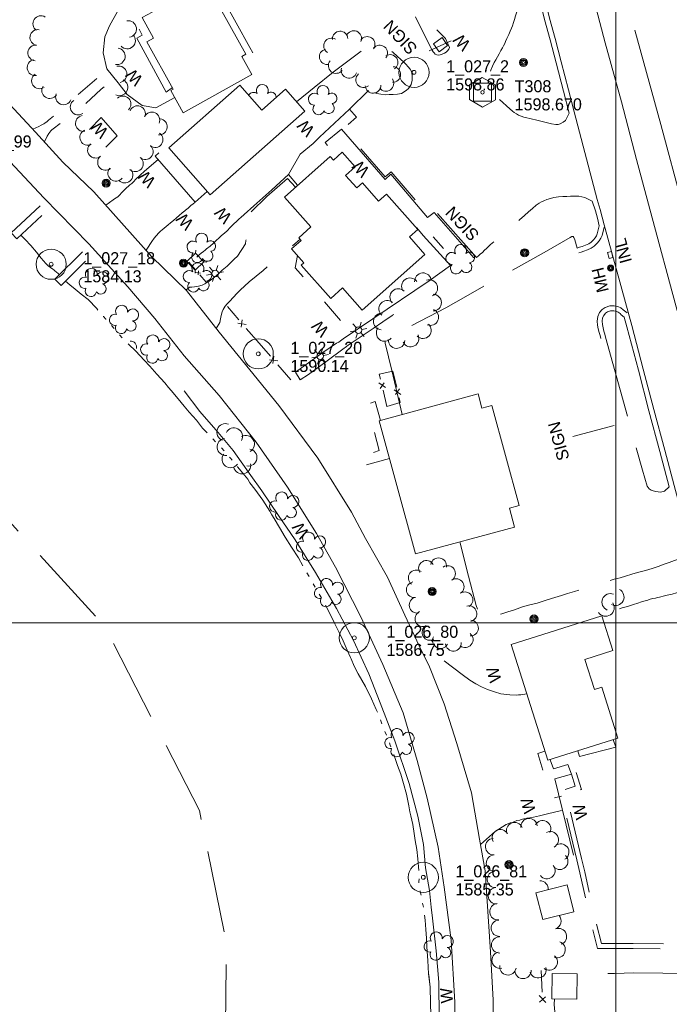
# Model space of a CAD drawing. Header units: feet. Extents: x 188135 to 190500, y 252500 to 254500.
# Tile 7 of 11: x 189203 to 189527, y 253310 to 253800. Entities that reach past the tile are written whole.
import ezdxf
from ezdxf.enums import TextEntityAlignment as Align

# ---------------------------------------------------------------- set-up
doc = ezdxf.new("R2010")
doc.units = ezdxf.units.FT
doc.header["$MEASUREMENT"] = 0
for name, pattern in [('DGN Style 3', [57.1728, 40.837714, -16.335086]), ('DGN Style 4', [65.38118, 32.670171, -16.335086, 0.040838, -16.335086]), ('DGN Style 5', [28.5864, 12.251314, -16.335086]), ('DGN Style 6', [77.673332, 0.040838, -16.335086, 28.5864, -16.335086, 0.040838, -16.335086])]:
    doc.linetypes.add(name, pattern=pattern)
for name, color, linetype, lineweight in [('E_DRN_Grate', 151, 'Continuous', 0), ('E_DWY', 73, 'DGN Style 3', 0), ('E_LAND_Vegetation', 21, 'Continuous', 0), ('E_MAP_Control', 251, 'Continuous', 0), ('E_MAP_GridLines', 251, 'Continuous', 0), ('E_MAP_Limits', 21, 'DGN Style 3', 0), ('E_MAP_PassPoints', 40, 'Continuous', 0), ('E_MISCPROP', 40, 'Continuous', 0), ('E_MISCPROP_HvyDash', 54, 'DGN Style 3', 13), ('E_MISCPROP_HvyLine', 54, 'Continuous', 13), ('E_MISCPROP_Railing', 40, 'Continuous', 0), ('E_PATH_Sidewalk', 73, 'DGN Style 5', 0), ('E_RDWY', 40, 'Continuous', 13), ('E_UTL_AboveGroundPipe', 40, 'DGN Style 4', 0), ('E_WTR', 251, 'DGN Style 6', 0), ('E_WTR_Dock_Pier', 251, 'DGN Style 3', 0)]:
    doc.layers.add(name, color=color, linetype=linetype, lineweight=lineweight)
doc.styles.add('Style-IGR_FONT_0', font='IGR_FONT_0.shx')

# ---------------------------------------------------------------- blocks, each defined once
blk = doc.blocks.new('TP')
at = {"layer": 'E_MAP_Control', "color": 161, "linetype": 'Continuous', "lineweight": 0, "flags": 128}
for points in [[(-6.41, 3.76), (-6.41, -3.63), (0.05, -7.35), (6.44, -3.69), (6.44, 3.64), (-0.08, 7.36)], [(-4.5, -4.5), (-4.5, 4.5), (4.5, 4.5), (4.5, -4.5)]]:
    blk.add_lwpolyline(points, close=True, dxfattribs=at)
at = {"layer": 'E_MAP_Control', "color": 161, "linetype": 'Continuous', "lineweight": 0}
blk.add_circle((0, 0), 0.871, dxfattribs=at)
blk = doc.blocks.new('PP')
at = {"layer": 'E_MAP_PassPoints', "color": 40, "linetype": 'Continuous', "lineweight": 0}
for radius in [7.5, 0.96]:
    blk.add_circle((0, 0), radius, dxfattribs=at)
blk = doc.blocks.new('INLT')
at = {"layer": 'E_MISCPROP_Railing', "color": 40, "linetype": 'Continuous', "lineweight": 0, "flags": 128}
blk.add_lwpolyline([(3, -2), (3, 0), (0, 0), (0, -2), (3, -2)], dxfattribs=at)
blk = doc.blocks.new('INL_5')
at = {"layer": 'E_MISCPROP_Railing', "color": 40, "linetype": 'Continuous', "lineweight": 0, "style": 'Style-IGR_FONT_0'}
blk.add_text('INL', height=6, rotation=360, dxfattribs=at).set_placement((-5.74, -3.01))
blk = doc.blocks.new('MHO_4')
at = {"layer": 'E_DRN_Grate', "color": 20, "linetype": 'Continuous', "lineweight": 0}
for centre, radius in [((0.06, 0.01), 1.5), ((0.07, 0.01), 1.22), ((0.06, 0), 0.968), ((0.03, -0.01), 0.605)]:
    blk.add_circle(centre, radius, dxfattribs=at)
blk = doc.blocks.new('MHT_4')
at = {"layer": 'E_DRN_Grate', "color": 20, "linetype": 'Continuous', "lineweight": 0, "style": 'Style-IGR_FONT_0'}
blk.add_text('MH', height=6, rotation=0, dxfattribs=at).set_placement((-0.08, -3.13), align=Align.CENTER)
blk = doc.blocks.new('WAL')
at = {"layer": 'E_MISCPROP_Railing', "color": 40, "linetype": 'Continuous', "lineweight": 0, "style": 'Style-IGR_FONT_0'}
blk.add_text('W', height=6, rotation=359.9998, dxfattribs=at).set_placement((-2.27, -0.34), align=Align.MIDDLE_LEFT)
blk = doc.blocks.new('WAL_1')
at = {"layer": 'E_MISCPROP_Railing', "color": 40, "linetype": 'Continuous', "lineweight": 0, "style": 'Style-IGR_FONT_0'}
blk.add_text('W', height=6, rotation=0, dxfattribs=at).set_placement((-2.27, -0.34), align=Align.MIDDLE_LEFT)
blk = doc.blocks.new('CULVRT')
at = {"layer": 'E_MISCPROP_Railing', "color": 40, "linetype": 'Continuous', "lineweight": 0}
blk.add_arc((10, 7.5), 12.5, 216.8797, 323.1193, dxfattribs=at)
blk = doc.blocks.new('TREE')
at = {"layer": 'E_LAND_Vegetation', "color": 93, "linetype": 'Continuous', "lineweight": 0}
for centre, radius, start, end in [((-1.47, 4.28), 2.78, 1.3946, 209.1676), ((3.57, 2.42), 2.97, 278.4237, 139.6576), ((-4.47, 0.2), 2.78, 78.0717, 279.0827), ((-2.01, -4.2), 2.61, 140.7798, 358.7124), ((3.46, -3.43), 2.97, 196.0746, 79.0478)]:
    blk.add_arc(centre, radius, start, end, dxfattribs=at)
blk = doc.blocks.new('POLE_1')
at = {"layer": 'E_MISCPROP', "color": 20, "linetype": 'Continuous', "lineweight": 0}
for centre, radius in [((-0.01, 0.02), 2.02), ((-0.01, 0.03), 1.52), ((0, -0.01), 1.01), ((0, 0), 0.502)]:
    blk.add_circle(centre, radius, dxfattribs=at)
blk = doc.blocks.new('WAL_4')
at = {"layer": 'E_MISCPROP_Railing', "color": 40, "linetype": 'Continuous', "lineweight": 0, "style": 'Style-IGR_FONT_0'}
blk.add_text('W', height=6, rotation=360, dxfattribs=at).set_placement((-2.27, -0.34), align=Align.MIDDLE_LEFT)
blk = doc.blocks.new('SIGN')
at = {"layer": 'E_MISCPROP', "color": 20, "linetype": 'Continuous', "lineweight": 0, "style": 'Style-IGR_FONT_0'}
blk.add_text('SIGN', height=6, rotation=360, dxfattribs=at).set_placement((-9.6, -0.01), align=Align.MIDDLE_LEFT)
blk = doc.blocks.new('POLE_2')
at = {"layer": 'E_MISCPROP', "color": 20, "linetype": 'Continuous', "lineweight": 0}
for centre, radius in [((-0.01, 0.02), 2.02), ((-0.01, 0.03), 1.52), ((0, -0.01), 1.01), ((0, 0), 0.502)]:
    blk.add_circle(centre, radius, dxfattribs=at)
blk = doc.blocks.new('PED')
at = {"layer": 'E_UTL_AboveGroundPipe', "color": 101, "linetype": 'Continuous', "lineweight": 13}
for p, q in [((-3.12, 2.9), (-4.18, 3.96)), ((2.88, 2.9), (3.94, 3.96)), ((-4.18, -4.16), (-3.12, -3.1)), ((3.94, -4.16), (2.89, -3.1))]:
    blk.add_line(p, q, dxfattribs=at)
at = {"layer": 'E_UTL_AboveGroundPipe', "color": 101, "linetype": 'Continuous', "lineweight": 13, "flags": 128}
blk.add_lwpolyline([(-3.12, -3.1), (2.89, -3.1), (2.88, 2.9), (-3.12, 2.9)], close=True, dxfattribs=at)
blk = doc.blocks.new('LTP')
at = {"layer": 'E_MISCPROP', "color": 20, "linetype": 'Continuous', "lineweight": 0}
for p, q in [((-1.63, 0.07), (-4.24, 0.14)), ((-0.8, 1.43), (-2, 3.73)), ((0.9, 1.42), (2.27, 3.65)), ((-0.88, -1.42), (-2.24, -3.61)), ((0.76, -1.47), (2, -3.65)), ((1.64, -0.02), (4.16, -0.09))]:
    blk.add_line(p, q, dxfattribs=at)
blk.add_circle((0, 0), 1.64, dxfattribs=at)
blk = doc.blocks.new('TREE_1')
at = {"layer": 'E_LAND_Vegetation', "color": 93, "linetype": 'Continuous', "lineweight": 0}
for centre, radius, start, end in [((-1.47, 4.28), 2.78, 1.3945, 209.1675), ((3.57, 2.42), 2.97, 278.4237, 139.6575), ((-4.47, 0.2), 2.78, 78.0716, 279.0826), ((-2.01, -4.2), 2.61, 140.7797, 358.7123), ((3.46, -3.43), 2.97, 196.0745, 79.0477)]:
    blk.add_arc(centre, radius, start, end, dxfattribs=at)
blk = doc.blocks.new('SIGN_1')
at = {"layer": 'E_MISCPROP', "color": 20, "linetype": 'Continuous', "lineweight": 0, "style": 'Style-IGR_FONT_0'}
blk.add_text('SIGN', height=6, rotation=360, dxfattribs=at).set_placement((-9.6, -0.01), align=Align.MIDDLE_LEFT)
blk = doc.blocks.new('POLE_3')
at = {"layer": 'E_MISCPROP', "color": 20, "linetype": 'Continuous', "lineweight": 0}
for centre, radius in [((-0.01, 0.02), 2.02), ((-0.01, 0.03), 1.52), ((0, -0.01), 1.01), ((0, 0), 0.502)]:
    blk.add_circle(centre, radius, dxfattribs=at)
blk = doc.blocks.new('WAL_5')
at = {"layer": 'E_MISCPROP_Railing', "color": 40, "linetype": 'Continuous', "lineweight": 0, "style": 'Style-IGR_FONT_0'}
blk.add_text('W', height=6, rotation=360, dxfattribs=at).set_placement((-2.27, -0.34), align=Align.MIDDLE_LEFT)

msp = doc.modelspace()

# ---------------------------------------------------------------- linework, layer by layer
at = {"layer": 'E_DWY', "color": 51, "linetype": 'DGN Style 3', "lineweight": 0, "flags": 128}
for points in [[(189291.22, 253867.01), (189289.25, 253862.73), (189286.99, 253858.57), (189285.33, 253856.76), (189283.52, 253855.51), (189280.17, 253853.26), (189289.54, 253837.17), (189317.76, 253786.25), (189323.49, 253776.02), (189318.35, 253773.63)], [(189363.03, 253844.61), (189371.79, 253836.11), (189378.74, 253829.54), (189387.1, 253819.67), (189391.75, 253814.35), (189399.79, 253802.41), (189407.64, 253786.38), (189408.52, 253784.89), (189409.05, 253784.11), (189409.47, 253783.6), (189410.11, 253782.96), (189410.88, 253782.56), (189411.61, 253782.47), (189412.47, 253782.55), (189413.46, 253782.87), (189414.62, 253783.43), (189415.45, 253783.95), (189416.14, 253784.55), (189416.8, 253785.31), (189417.23, 253786.23), (189415.1, 253790.63), (189412.95, 253792.88), (189411.08, 253794.8), (189409.88, 253796.08), (189408.45, 253797.66), (189406.87, 253799.32), (189405.6, 253800.82), (189404.24, 253802.56), (189403.02, 253804.63), (189402.39, 253806.09), (189401.15, 253808.56), (189400.26, 253810.4), (189399.34, 253812.17), (189398.72, 253813.42), (189398.27, 253814.35), (189397.53, 253815.78), (189397.05, 253816.75), (189397.02, 253817.49), (189397.49, 253818.08), (189398.46, 253818.45), (189399.66, 253818.96), (189400.91, 253819.44), (189402.68, 253819.88), (189404.5, 253820.48), (189406.39, 253820.95), (189414.95, 253822.91), (189416.62, 253823.33), (189417.47, 253823.54), (189418.78, 253824.03), (189419.62, 253824.42), (189420.17, 253825.34), (189420.04, 253826.23), (189419.97, 253826.44)], [(189476.73, 253753.51), (189474.89, 253749.92), (189473.75, 253749.04), (189472.23, 253748.22), (189471.31, 253747.95), (189470.05, 253747.88), (189467.99, 253748.28), (189460.6, 253750.04), (189455, 253751.42), (189454.24, 253751.62), (189452.88, 253752.02), (189451.55, 253752.57), (189450.51, 253753.22), (189449.38, 253753.92), (189448.54, 253754.58), (189447.25, 253755.64), (189439.33, 253762.71), (189438.2, 253763.82), (189437.46, 253764.97), (189436.56, 253766.82), (189436.34, 253767.75), (189436.48, 253769.68), (189436.76, 253771.16), (189437.14, 253772.89), (189437.38, 253773.86), (189437.7, 253774.86), (189438.56, 253776.9), (189439.47, 253778.74), (189440.17, 253779.99), (189441.08, 253781.59), (189441.88, 253783.06), (189442.78, 253784.64), (189443.5, 253786.04), (189444.01, 253786.98), (189444.72, 253788.18), (189445.11, 253789.11), (189445.77, 253790.65), (189446.67, 253792.7), (189447.39, 253794.38), (189448.05, 253795.86), (189448.5, 253796.96), (189449.06, 253798.67), (189449.51, 253800.08), (189450.03, 253801.91), (189450.54, 253803.48), (189451.04, 253804.64), (189451.77, 253806.22), (189452.14, 253806.87), (189452.6, 253807.41), (189453.25, 253807.68), (189454.08, 253807.81), (189454.85, 253807.84), (189456.08, 253807.66), (189456.85, 253807.54), (189457.58, 253807.42), (189462.97, 253806.32)], [(189341.09, 253759.11), (189349.74, 253766.3), (189359.24, 253773.91), (189374.29, 253785.28), (189375.86, 253786.06), (189377.18, 253786.51), (189378.23, 253786.63), (189379.89, 253786.63), (189381.25, 253786.51), (189382.52, 253786.29), (189383.41, 253786.18), (189384.53, 253785.98), (189385.14, 253785.88), (189386.06, 253785.63), (189386.35, 253785.55), (189387.97, 253784.55), (189389.11, 253783.67), (189391.15, 253781.94), (189392.98, 253780.22), (189394.26, 253779), (189395.42, 253777.84), (189396.58, 253776.65), (189397.66, 253775.5), (189398.31, 253774.32), (189398.62, 253772.45), (189398.62, 253770.03), (189398.06, 253767.83), (189396.73, 253765.76), (189395.63, 253764.81), (189393.21, 253763.29), (189391.26, 253762.96), (189389.13, 253762.82), (189387.09, 253762.75), (189385.11, 253762.7), (189382.94, 253762.94), (189380.96, 253763.35), (189379.58, 253763.75), (189376.71, 253764.7)], [(189488.25, 253709.83), (189484.48, 253711.53), (189482.96, 253711.86), (189481.51, 253712.17), (189479.98, 253712.26), (189477.44, 253712.2), (189475.59, 253712.15), (189473.5, 253712.04), (189471.44, 253711.9), (189469.16, 253711.54), (189467.42, 253711.11), (189465.56, 253710.56), (189464.08, 253709.99), (189462.98, 253709.43), (189461.74, 253708.75), (189460.37, 253707.74), (189458.49, 253706.08), (189456.49, 253704.42), (189454.51, 253702.62), (189452.08, 253700.48), (189449.91, 253698.81), (189448.27, 253697.49), (189446.37, 253695.92), (189444.11, 253694.05), (189442.39, 253692.5), (189440.67, 253690.91), (189439.48, 253689.79), (189437.62, 253688.16), (189436.42, 253687.01), (189435.66, 253686.28), (189434.65, 253685.32), (189433.52, 253684.3), (189432.46, 253683.36), (189431.74, 253682.7), (189430.59, 253681.7), (189409.59, 253705.46), (189406.59, 253702.87), (189388.18, 253724.31), (189385.14, 253721.83), (189364.36, 253745.75), (189370.87, 253751.59), (189367.36, 253755.55)], [(189285.92, 253665.54), (189287.83, 253666.9), (189289, 253666.9), (189290.28, 253667.1), (189292.29, 253667.4), (189294.15, 253668.03), (189295.33, 253668.65), (189296.4, 253669.26), (189297.31, 253669.79), (189298.19, 253670.41), (189299.24, 253671.17), (189300.39, 253672.11), (189301.09, 253672.68), (189302.66, 253674.03), (189304.01, 253675.42), (189306.45, 253677.41), (189308.54, 253679.42), (189310.02, 253680.9), (189311.62, 253682.39), (189315.63, 253688.49), (189315.88, 253690.24), (189315.97, 253692.02), (189315.92, 253693.85), (189315.69, 253695.46), (189315.3, 253696.95), (189315, 253698.01), (189314.45, 253699.17), (189313.85, 253700.15), (189326.31, 253712.07), (189336.56, 253720.99), (189340.53, 253716.75)], [(189246.09, 253707.75), (189249.78, 253710.43), (189250.45, 253710.84), (189251.32, 253711.38), (189252.09, 253711.88), (189254.93, 253714.95)], [(189272.3, 253693.84), (189270.14, 253691.28), (189269.8, 253690.78), (189269.4, 253690.14), (189266.16, 253685.38)], [(189491.64, 253697.45), (189490.71, 253693.45), (189490.27, 253692.51), (189489.64, 253691.51), (189488.84, 253690.51), (189487.63, 253689.4), (189486.46, 253688.58), (189484.92, 253687.91), (189483.13, 253687.29), (189481.82, 253686.8), (189480.64, 253686.4)], [(189494.07, 253696.89), (189493.09, 253692.63), (189492.47, 253691.3), (189491.67, 253690.06), (189490.67, 253688.8), (189489.2, 253687.45), (189487.69, 253686.39), (189485.83, 253685.58), (189483.97, 253684.94), (189482.66, 253684.45), (189481.46, 253684.03)], [(189301.09, 253646.41), (189302.82, 253649.4), (189303.13, 253651.26), (189303.48, 253652.86), (189304.01, 253654.72), (189304.56, 253655.92), (189305.58, 253657.5), (189306.54, 253658.72), (189307.78, 253660.05), (189309.5, 253661.77), (189311.56, 253664.02), (189313.13, 253665.71), (189315.09, 253667.51), (189317.39, 253669.67), (189324.36, 253675.35), (189336.27, 253685.08), (189342.83, 253690.84)], [(189480.68, 253686.3), (189479.49, 253690.51), (189479.05, 253691.61), (189478.78, 253692.11), (189478.07, 253692.12), (189477.27, 253691.72), (189464.3, 253684.3), (189445.04, 253673.48), (189425.26, 253662.38), (189415.42, 253656.65), (189395.19, 253646.28), (189385.72, 253641.77), (189385.14, 253641.4), (189384.97, 253641.07), (189384.92, 253640.58), (189385.08, 253639.83), (189385.23, 253639.05), (189388.43, 253625.49), (189393.59, 253603.64)], [(189505.64, 253654.13), (189504.24, 253655.17), (189503.66, 253655.75), (189502.37, 253656.65), (189500.9, 253657.37), (189499.19, 253657.71), (189496.96, 253657.75), (189494.56, 253656.92), (189493.18, 253655.83), (189491.82, 253654.33), (189490.92, 253652.33), (189490.66, 253650.05), (189490.86, 253648.05), (189491.22, 253646.28), (189491.61, 253644.49), (189492.11, 253642.89), (189492.41, 253641.52)], [(189504.14, 253652.12), (189502.6, 253653.28), (189502.05, 253653.83), (189501.1, 253654.49), (189500.1, 253654.98), (189498.92, 253655.21), (189497.35, 253655.24), (189495.78, 253654.7), (189494.89, 253654), (189493.94, 253652.94), (189493.36, 253651.66), (189493.17, 253650.04), (189493.33, 253648.43), (189493.67, 253646.79), (189494.03, 253645.13), (189494.53, 253643.54), (189494.85, 253642.06)], [(189494.76, 253642.04), (189505.81, 253602.84), (189513.14, 253575.93), (189515.55, 253568.06), (189516.52, 253566.72), (189517.51, 253566.02), (189518.45, 253565.64), (189519.85, 253565.28), (189521.08, 253565.12), (189521.97, 253565.03), (189522.92, 253565.1), (189523.61, 253565.28), (189524.1, 253565.44), (189526.57, 253567.62)], [(189536.34, 253531.21), (189532.79, 253531.46), (189531.66, 253531.56), (189530.62, 253531.43), (189529.08, 253531.02), (189526.46, 253530), (189524.02, 253529.17), (189520.98, 253528.03), (189518, 253527.1), (189514.7, 253526.1), (189510.81, 253524.97), (189507.91, 253524.29), (189504.77, 253523.27), (189502.04, 253522.45), (189499.12, 253521.74), (189495.61, 253520.58), (189491.64, 253519.29), (189488.52, 253518.25), (189485.75, 253517.37), (189482.61, 253516.54), (189479.4, 253515.65), (189475.87, 253514.66), (189472.99, 253513.6), (189471.29, 253513.02), (189467.92, 253512.1), (189464.28, 253510.91), (189460.87, 253509.78), (189457.19, 253508.95), (189453.43, 253507.9), (189449.49, 253506.43), (189446.24, 253505.5), (189443.25, 253504.44), (189439.73, 253503.46), (189437.09, 253502.47), (189434.89, 253501.47), (189434.35, 253501.27), (189433.64, 253501.1), (189432.62, 253501.23), (189432.42, 253501.68), (189431.96, 253503.23), (189431.18, 253506.34), (189430.52, 253508.61), (189426.61, 253523.21), (189422.32, 253540.25)], [(189538.79, 253521.54), (189537.36, 253519.13), (189536.6, 253518.18), (189535.8, 253517.38), (189534.67, 253516.63), (189532.89, 253515.74), (189531.64, 253515.29), (189530.18, 253514.85), (189528.05, 253514.29), (189525.54, 253513.8), (189523.55, 253513.31), (189522.32, 253512.92), (189521.64, 253512.75), (189520.75, 253512.58), (189519.62, 253512.29), (189518.34, 253512.04), (189517.08, 253511.74), (189515.84, 253511.3), (189514.5, 253510.86), (189512.69, 253510.39), (189510.88, 253509.86), (189508.75, 253509.15), (189506.67, 253508.51), (189505.01, 253508), (189503.09, 253507.43), (189501.56, 253506.86), (189499.89, 253506.36), (189498.77, 253506.09), (189497.97, 253505.84), (189496.51, 253505.43), (189495.24, 253505.09), (189493.23, 253504.53), (189492.66, 253503.43)], [(189577.91, 253332.76), (189573.86, 253335.83), (189573.05, 253336.29), (189572.14, 253336.72), (189571.07, 253337.07), (189569.77, 253337.24), (189568.48, 253337.39), (189567.77, 253337.43), (189554.97, 253337.64), (189530.99, 253337.74), (189508.63, 253338.04), (189490.81, 253337.91), (189486.63, 253354.89), (189482.08, 253375.61), (189480.46, 253382.11), (189472.33, 253416.27), (189479.72, 253418.69), (189477.85, 253424.76)], [(189579.42, 253334.75), (189575.24, 253337.93), (189574.2, 253338.51), (189573.06, 253339.05), (189571.62, 253339.51), (189570.07, 253339.73), (189568.69, 253339.88), (189567.87, 253339.93), (189555, 253340.14), (189531.01, 253340.24), (189508.64, 253340.54), (189492.77, 253340.43), (189489.06, 253355.46), (189484.51, 253376.18), (189482.89, 253382.71), (189475.3, 253414.61), (189482.83, 253417.07), (189480.24, 253425.5)], [(189432.58, 253389.77), (189437, 253393.76), (189439.97, 253396.15), (189445.3, 253399.68)], [(189579.17, 253314.14), (189574.04, 253310.45), (189568.89, 253310.77), (189568.27, 253325.02), (189555.57, 253325.11), (189545.71, 253325.11), (189523.37, 253325.69), (189508.91, 253325.92), (189499.31, 253325.5), (189485.36, 253325.84), (189480.54, 253325.47)], [(189469.47, 253312.87), (189469.26, 253310.08), (189470.14, 253300.79), (189470.29, 253292.91), (189471.3, 253272.9), (189471.19, 253262.41), (189471, 253258.15), (189470.9, 253255.44), (189470.67, 253251.25), (189470.51, 253249.63), (189470.31, 253248.46), (189470.11, 253247.42), (189469.96, 253246.45), (189470, 253245.88), (189470.52, 253245.31), (189471.38, 253245.04), (189485.52, 253242.64), (189490.61, 253241.41), (189492.81, 253240.46), (189494.69, 253239.54), (189495.82, 253238.64), (189496.1, 253237.29), (189495.5, 253236.07), (189491.93, 253235.1), (189485.84, 253236.12), (189478.11, 253236.12), (189471.27, 253236.83), (189464.04, 253238.18), (189457.79, 253239.29), (189452.56, 253240.2), (189448.84, 253241.45), (189446.08, 253243.07), (189444.06, 253245.37), (189442.58, 253248.91), (189441.92, 253251.87), (189438.35, 253260.17)]]:
    msp.add_lwpolyline(points, dxfattribs=at)
at = {"layer": 'E_LAND_Vegetation', "color": 93, "linetype": 'Continuous', "lineweight": 0}
for centre, radius, start, end in [((189213.81, 253798.06), 3.95, 56.9307, 236.9153), ((189257.24, 253795.39), 4.14, 279.2676, 99.2523), ((189212.32, 253791.17), 3.95, 80.4345, 260.4192), ((189256.72, 253789.68), 4.14, 222.9741, 42.9588), ((189358.41, 253786.98), 3.86, 58.4337, 238.4183), ((189362.73, 253790.45), 3.86, 2.9211, 182.9058), ((189369.53, 253790.68), 3.86, 337.8934, 157.878), ((189376.21, 253787.74), 3.86, 326.3808, 146.3655), ((189211.28, 253783.5), 3.95, 84.5875, 264.5721), ((189251.63, 253781.83), 4.14, 261.2647, 81.2494), ((189382.46, 253783.46), 3.86, 321.9252, 141.9099), ((189356.27, 253781.59), 3.86, 102.051, 282.0357), ((189387.61, 253778.79), 3.86, 302.2068, 122.1914), ((189210.92, 253776.18), 3.95, 99.594, 279.5787), ((189252.47, 253772.84), 4.14, 282.011, 101.9956), ((189360.72, 253777.19), 3.86, 141.4582, 321.4429), ((189388.99, 253772.76), 3.86, 267.5796, 87.5643), ((189213.16, 253769.62), 3.95, 123.9012, 303.8859), ((189367.17, 253774.78), 3.86, 163.2977, 343.2824), ((189374.37, 253770.14), 3.86, 130.6351, 310.6197), ((189218.22, 253764.8), 3.95, 146.8485, 326.8332), ((189252.95, 253766.36), 4.14, 243.2321, 63.2167), ((189324.02, 253764.85), 2.97, 329.2934, 212.2667), ((189379.13, 253767.34), 3.86, 182.5357, 2.5203), ((189385.57, 253768.33), 3.86, 215.1584, 35.1431), ((189225.05, 253761.69), 3.95, 157.1212, 337.1059), ((189254.65, 253758.09), 3.95, 313.4419, 133.4266), ((189319.68, 253760.93), 2.97, 51.6426, 147.1546), ((189328.32, 253761.39), 2.61, 0.6099, 131.9313), ((189232.4, 253756.63), 3.95, 124.4327, 304.4174), ((189261.84, 253753.24), 3.95, 337.3585, 157.3432), ((189234.99, 253748.45), 3.95, 100.4121, 280.3967), ((189269.01, 253750.15), 3.95, 335.3215, 155.3062), ((189272.77, 253746.75), 3.95, 264.2634, 84.248), ((189237.17, 253741.49), 3.95, 115.8021, 295.7868), ((189270.6, 253740.41), 3.95, 234.2256, 54.2102), ((189241.02, 253735.17), 3.95, 128.9066, 308.8913), ((189265.74, 253734.41), 3.95, 229.5987, 49.5833), ((189246.01, 253729.08), 3.95, 129.2378, 309.2225), ((189260.78, 253728.42), 3.95, 226.9865, 46.9712), ((189251.12, 253723.66), 3.95, 140.9138, 320.8985), ((189255.61, 253722.77), 3.95, 221.1607, 41.1453), ((189403.94, 253669.93), 4.14, 3.9579, 183.9426), ((189397.45, 253667.42), 4.14, 34.1703, 214.155), ((189407.14, 253666.53), 4.14, 290.0423, 110.027), ((189391.65, 253662.07), 4.14, 43.9714, 223.9561), ((189409.01, 253659.31), 4.14, 270.1599, 90.1446), ((189386.15, 253656.21), 4.14, 49.951, 229.9356), ((189383.48, 253649.89), 4.14, 85.2899, 265.2746), ((189407.6, 253652.09), 4.14, 247.4823, 67.4669), ((189384.89, 253644.18), 4.14, 141.4558, 321.4404), ((189403.92, 253645.6), 4.14, 227.4911, 47.4758), ((189390.85, 253640.68), 4.14, 175.7844, 355.7691), ((189397.81, 253641.44), 4.14, 206.1231, 26.1078), ((189305.65, 253594.83), 4.26, 69.3678, 249.3525), ((189309.9, 253592.72), 4.26, 332.9199, 152.9046), ((189305.76, 253587.55), 4.26, 96.921, 276.9057), ((189315.83, 253588.96), 4.26, 299.703, 119.6876), ((189317.06, 253582.26), 4.26, 260.77, 80.7547), ((189308.22, 253581.43), 4.26, 143.2973, 323.282), ((189313.96, 253578.34), 4.26, 191.2304, 11.2151), ((189411.75, 253528.37), 3.93, 349.4258, 169.4105), ((189405.72, 253527.06), 3.93, 31.1289, 211.1135), ((189416.16, 253524.5), 3.93, 303.638, 123.6227), ((189400.63, 253522.35), 3.93, 52.8684, 232.8531), ((189420.51, 253517.96), 3.93, 303.638, 123.6227), ((189399.66, 253516.46), 3.93, 99.6304, 279.615), ((189499.78, 253512.85), 4.25, 242.9048, 62.8895), ((189401.05, 253508.81), 3.93, 101.6667, 281.6513), ((189424.86, 253511.42), 3.93, 303.638, 123.6227), ((189497.25, 253510.31), 4.25, 68.2253, 248.21), ((189426.83, 253504.51), 3.93, 285.1895, 105.1741), ((189494.91, 253507.54), 4.25, 213.2903, 33.275), ((189403.94, 253502.05), 3.93, 115.3366, 295.3212), ((189407.48, 253495.23), 3.93, 119.8706, 299.8552), ((189427.61, 253497.4), 3.93, 266.7689, 86.7536), ((189412.69, 253491.2), 3.93, 151.731, 331.7156), ((189424.98, 253491.62), 3.93, 230.8841, 50.8688), ((189419.11, 253489.87), 3.93, 185.6476, 5.6323), ((189449.58, 253396.65), 4.07, 22.245, 202.2297), ((189456.8, 253398.64), 4.07, 5.9038, 185.8884), ((189463.5, 253397.59), 4.07, 332.1328, 152.1175), ((189442.49, 253393.1), 4.07, 27.6352, 207.6199), ((189467.32, 253392.1), 4.07, 297.2374, 117.2221), ((189439.11, 253388.64), 4.07, 93.1695, 273.1541), ((189472.58, 253385.96), 4.07, 298.1166, 118.1013), ((189439.56, 253380.51), 4.07, 93.1695, 273.1541), ((189472.06, 253381.32), 4.07, 224.9904, 44.9751), ((189440.01, 253372.38), 4.07, 93.1695, 273.1541), ((189465.64, 253376.74), 4.07, 218.0937, 38.0784), ((189462.23, 253367.59), 4.07, 354.4584, 92.0643), ((189440.46, 253364.25), 4.07, 93.1695, 273.1541), ((189441.26, 253356.26), 4.07, 96.1048, 276.0895), ((189441.96, 253348.09), 4.07, 94.3207, 274.3054), ((189468.69, 253351.69), 4.07, 287.9346, 42.1095), ((189471.37, 253343.91), 4.07, 290.379, 110.3637), ((189442.13, 253339.8), 4.07, 90.398, 270.3826), ((189470.76, 253337.4), 4.07, 251.8748, 71.8595), ((189442.34, 253332.14), 4.07, 102.7969, 282.7816), ((189466.83, 253331.22), 4.07, 231.1418, 51.1265), ((189446.26, 253328.87), 4.07, 170.4713, 350.4559), ((189453.74, 253327.08), 4.07, 182.0369, 2.0215), ((189461.27, 253327.38), 4.07, 197.2316, 17.2163)]:
    msp.add_arc(centre, radius, start, end, dxfattribs=at)
at = {"layer": 'E_MAP_GridLines', "color": 161, "linetype": 'Continuous', "lineweight": 0}
for p, q in [((189500, 252500), (189500, 254500)), ((188500, 253500), (190500, 253500))]:
    msp.add_line(p, q, dxfattribs=at)
at = {"layer": 'E_MAP_Limits', "color": 73, "linetype": 'DGN Style 3', "lineweight": 0, "flags": 128}
msp.add_lwpolyline([(188744.77, 253948.82), (188842.83, 253884.87), (188971.79, 253782.99), (189124.99, 253631), (189245.45, 253498.37), (189292.72, 253406.7), (189306.21, 253340.55), (189305.24, 253258.04), (189291.05, 253181.42), (189219.99, 252939.92)], dxfattribs=at)
at = {"layer": 'E_MISCPROP', "color": 20, "linetype": 'Continuous', "lineweight": 0}
for p, q in [((189418.02, 253789.54), (189406.97, 253784.47)), ((189414.12, 253686.18), (189409.07, 253692.06)), ((189499.14, 253598.13), (189478.54, 253592.61))]:
    msp.add_line(p, q, dxfattribs=at)
at = {"layer": 'E_MISCPROP_HvyDash', "color": 241, "linetype": 'DGN Style 3', "lineweight": 13, "flags": 128}
for points in [[(189279.23, 253766.24), (189276.09, 253764.06), (189261.56, 253790.92), (189264.29, 253792.36), (189261.46, 253797.93), (189265.04, 253799.6)], [(189296.61, 253714.5), (189290.6, 253709.31), (189270.62, 253732.09), (189281.79, 253741.86), (189282.7, 253740.83)], [(189481.01, 253436.38), (189481.86, 253433.5), (189500.03, 253438.13), (189498.62, 253441.95)]]:
    msp.add_lwpolyline(points, dxfattribs=at)
at = {"layer": 'E_MISCPROP_HvyLine', "color": 241, "linetype": 'Continuous', "lineweight": 13, "flags": 128}
for points in [[(189256.42, 253826.65), (189283.12, 253841.52), (189315.83, 253782.81), (189313.85, 253781.71), (189318.78, 253772.85), (189284.56, 253753.78), (189278.44, 253764.75), (189279.67, 253765.44), (189266.55, 253788.98), (189269.91, 253790.85), (189264.21, 253801.09), (189269.14, 253803.83)], [(189345.17, 253754.47), (189297.99, 253712.94), (189277.48, 253736.24), (189312.9, 253767.4), (189323.74, 253755.09), (189335.51, 253765.45)], [(189357.76, 253732.06), (189334.97, 253711.81), (189348.17, 253696.94), (189342.15, 253691.6), (189343.37, 253690.23), (189338.61, 253686), (189344.7, 253679.14), (189343.38, 253677.98), (189358.1, 253661.4), (189363.92, 253666.57), (189373.74, 253655.51), (189404.96, 253683.24), (189397.22, 253691.96), (189401.4, 253695.68), (189385.75, 253713.31), (189381.83, 253709.83), (189373.8, 253718.87), (189370.98, 253716.37), (189365.47, 253722.57), (189370.26, 253726.83), (189363.77, 253734.14), (189359.38, 253730.24)], [(189400.22, 253534.24), (189382.19, 253600.54), (189431.39, 253613.92), (189433.34, 253606.75), (189438.29, 253608.09), (189451.82, 253558.32), (189447.02, 253557.01), (189449.56, 253547.66)], [(189466.05, 253431.66), (189447.86, 253489.28), (189492.99, 253503.53), (189498.47, 253486.19), (189484.57, 253481.8), (189489.28, 253466.87), (189492.99, 253468.04), (189501, 253442.7)], [(189460.19, 253365.65), (189475.72, 253369.58), (189479.09, 253356.29), (189463.55, 253352.36)], [(189480.71, 253325.47), (189480.57, 253312.75), (189468.08, 253312.89), (189468.22, 253325.6)]]:
    msp.add_lwpolyline(points, close=True, dxfattribs=at)
at = {"layer": 'E_MISCPROP_Railing', "color": 40, "linetype": 'Continuous', "lineweight": 0}
for p, q in [((189293.25, 253674), (189290.93, 253674.33)), ((189292.03, 253673.06), (189292.3, 253675.04)), ((189311.82, 253649.05), (189316.03, 253648.46)), ((189314.02, 253650.77), (189313.54, 253647.16)), ((189327.56, 253630.89), (189331.77, 253630.29)), ((189329.77, 253632.61), (189329.28, 253628.99)), ((189385.33, 253617.03), (189381.94, 253619.46)), ((189382.63, 253616.54), (189384.7, 253619.46)), ((189389.7, 253615.98), (189393.01, 253613.59)), ((189392.34, 253616.45), (189390.31, 253613.6)), ((189465.08, 253311.17), (189461.86, 253314.6)), ((189461.99, 253311.22), (189464.91, 253313.99))]:
    msp.add_line(p, q, dxfattribs=at)
at = {"layer": 'E_MISCPROP_Railing', "color": 40, "linetype": 'Continuous', "lineweight": 13, "flags": 128}
for points in [[(189280.39, 253761.25), (189270.98, 253756.19), (189264.21, 253757.38), (189256.82, 253762.9), (189252.3, 253768.58), (189246.71, 253775.61), (189244.76, 253783.49), (189245.6, 253791.57), (189247.94, 253797.05), (189251.89, 253804.12)], [(189411.98, 253784.02), (189416.23, 253787.14), (189413.56, 253791.22), (189409.24, 253788.06)], [(189409.24, 253788.06), (189411.98, 253784.02)], [(189376.83, 253764.82), (189367.36, 253755.55), (189352.54, 253741.62), (189349.27, 253738.39), (189342.91, 253733.1)], [(189238.04, 253745.42), (189243.89, 253751.3), (189251.75, 253742.31), (189246.09, 253736.7)], [(189429.36, 253681.57), (189409.48, 253704.08), (189406.22, 253701.58), (189388.03, 253723.14), (189385.11, 253720.51), (189363.36, 253745.58)], [(189272.15, 253730.52), (189265.42, 253724.7), (189261.11, 253720.64), (189259.88, 253719.42), (189259.03, 253718.62), (189258.08, 253717.85), (189257.37, 253717.19), (189256.47, 253716.38), (189255.96, 253715.86), (189255.56, 253715.52), (189255.14, 253715.14), (189254.93, 253714.95)], [(189341.54, 253717.65), (189337.1, 253723.05), (189328.77, 253715.32), (189319.84, 253707.4), (189314.97, 253703.06), (189313.33, 253701.65), (189312.51, 253700.91), (189311.15, 253699.62), (189309.88, 253698.49), (189308.92, 253697.54), (189308.03, 253696.67), (189306.47, 253695.08), (189305.19, 253693.89), (189303.77, 253692.63), (189302.47, 253691.48), (189301.02, 253690.16), (189299.65, 253688.8), (189297.98, 253687.44), (189296.3, 253686.12), (189295.52, 253685.43), (189294.75, 253684.8), (189293.61, 253683.89), (189292.62, 253683.04), (189291.99, 253682.51), (189291.6, 253682.09), (189291.44, 253681.91)], [(189290.43, 253709.07), (189289.57, 253708.45), (189288.42, 253707.57), (189287.12, 253706.33), (189285.82, 253705.3), (189285.38, 253704.97), (189284.2, 253704.02), (189282.7, 253702.61), (189281.38, 253701.52), (189279.77, 253700.19), (189278.33, 253699.06), (189277.12, 253697.97), (189276.15, 253697.11), (189275.12, 253696.31), (189274.22, 253695.58), (189273.4, 253694.87), (189272.8, 253694.31), (189272.32, 253693.86), (189272.3, 253693.84)], [(189400.89, 253696.46), (189404.13, 253692.75), (189417.62, 253677.79), (189407.05, 253670.09), (189378.99, 253651.27), (189364.19, 253641.23), (189362.87, 253640.24), (189362.01, 253639.67), (189360.97, 253639.08), (189354.1, 253634.41), (189340.47, 253624.77), (189342.91, 253620.81), (189347, 253623.61), (189356.24, 253630.3), (189364.1, 253636.17), (189365.83, 253637.54), (189366.7, 253638.09), (189372.22, 253641.84), (189379.16, 253646.48), (189384.02, 253649.75), (189387.61, 253652.15), (189388.45, 253652.73), (189388.78, 253653.03), (189389.5, 253653.46)], [(189412.04, 253303.46), (189411.79, 253321.18), (189410.59, 253336.82), (189408.72, 253353.06), (189407.99, 253358.52), (189407.24, 253366.78), (189405.3, 253378.15), (189404.18, 253389.76), (189401.34, 253403.74), (189397.17, 253420.11), (189389.91, 253441.31), (189382.73, 253460.13), (189376.96, 253474.68), (189369.39, 253491.29), (189360.93, 253507.13), (189350.56, 253525.04), (189340.34, 253541.3), (189332.12, 253553.42), (189323.84, 253565.67), (189318.28, 253573.33), (189309.56, 253585.65), (189302, 253594.68), (189292.88, 253605.08), (189285.09, 253615.42)], [(189414.47, 253481.17), (189423.51, 253474.3), (189427.37, 253471.51), (189430.2, 253469.67), (189433.1, 253468.21), (189436.11, 253466.83), (189439.49, 253465.62), (189442.79, 253464.74), (189447.17, 253464.18), (189450.38, 253464.09), (189451.48, 253464.13), (189452.74, 253464.24), (189455.65, 253464.6)], [(189477.85, 253424.76), (189469.6, 253422.44), (189478.81, 253384.43)], [(189472.87, 253406.58), (189465.94, 253405.05), (189462.01, 253404.06), (189459.01, 253403.38), (189457.17, 253403.02), (189456.37, 253402.9), (189455.66, 253402.76), (189454.88, 253402.56), (189454.13, 253402.42), (189452.86, 253402.14), (189452.14, 253401.88), (189450.64, 253401.6), (189449.22, 253400.99), (189448.49, 253400.72), (189447.4, 253400.45), (189446.22, 253400.07), (189445.3, 253399.68)]]:
    msp.add_lwpolyline(points, dxfattribs=at)
at = {"layer": 'E_MISCPROP_Railing', "color": 40, "linetype": 'Continuous', "lineweight": 0, "flags": 128}
for points in [[(189290.94, 253675.41), (189287.43, 253679.48)], [(189296.07, 253669.47), (189292.98, 253673.04)], [(189306.67, 253657.29), (189312.29, 253650.79)], [(189316.01, 253646.5), (189322.41, 253639.12)], [(189322.41, 253639.12), (189328.04, 253632.63)], [(189331.76, 253628.33), (189338.16, 253620.95)], [(189382.84, 253621.15), (189382.24, 253623.72), (189389.01, 253625.27)], [(189389.01, 253625.27), (189390.88, 253617.24)], [(189386.06, 253607.54), (189384.12, 253615.74)], [(189392.12, 253611.94), (189392.68, 253609.55), (189386.06, 253607.54)], [(189463.23, 253316.27), (189462.83, 253327.07)]]:
    msp.add_lwpolyline(points, dxfattribs=at)
at = {"layer": 'E_PATH_Sidewalk', "color": 51, "linetype": 'DGN Style 5', "lineweight": 0, "flags": 128}
for points in [[(189209.79, 253745.51), (189212.81, 253746.97), (189213.92, 253747.53), (189215.22, 253748.23), (189215.84, 253748.63), (189216.9, 253749.43), (189217.62, 253749.98), (189222.33, 253754.03), (189231.85, 253762.25), (189246.91, 253775.36)], [(189215.58, 253739.21), (189216.98, 253742.05), (189217.73, 253743.44), (189218.7, 253744.72), (189219.22, 253745.21), (189219.98, 253745.71), (189235.52, 253757.8), (189243.85, 253765.44), (189250.6, 253770.72)], [(189363.36, 253745.58), (189355.35, 253738.89), (189361.28, 253731.92)], [(189342.91, 253733.1), (189337.1, 253723.05)], [(189341.46, 253682.8), (189340.43, 253676.67), (189352.25, 253662.76), (189363.28, 253649.86), (189367.69, 253643.61)], [(189382.84, 253600.72), (189380.17, 253610.1), (189376.1, 253608.78), (189382.15, 253585.74), (189371.28, 253581.69), (189372.57, 253577.65), (189387.28, 253581.83)], [(189464.63, 253436.17), (189461.18, 253435.03), (189467.91, 253412.59), (189472.93, 253413.75)], [(189476.03, 253429.52), (189468.91, 253427.33), (189467.24, 253432.03)], [(189476.03, 253429.52), (189477.85, 253424.76)]]:
    msp.add_lwpolyline(points, dxfattribs=at)
at = {"layer": 'E_RDWY', "color": 21, "linetype": 'Continuous', "lineweight": 13, "flags": 128}
for points in [[(189476.73, 253753.51), (189473.95, 253764.53), (189470.25, 253778.52), (189467.28, 253789.97), (189464.46, 253800.15), (189462.97, 253806.32)], [(189490.64, 253710.57), (189479.16, 253754.12), (189476.38, 253765.15), (189472.67, 253779.15), (189469.69, 253790.61), (189466.88, 253800.78), (189465.4, 253806.91)], [(189605.72, 253301.83), (189603.03, 253341.93), (189597.87, 253382.03), (189592.6, 253412.9), (189586.28, 253441.88), (189574.25, 253491.4), (189564.99, 253526.36), (189554.16, 253566.34), (189543.59, 253606.12), (189534.94, 253638.84), (189528.34, 253663.29), (189519.27, 253697.23), (189510.31, 253730.47), (189502.69, 253759.14), (189494.71, 253788.45), (189490.15, 253805.63)], [(189509.36, 253794.82), (189522.27, 253747.85), (189533.06, 253707.83), (189543.93, 253666.54), (189554.39, 253628.63), (189560.96, 253603.12), (189569.39, 253571.99), (189579.53, 253534.98), (189586.98, 253505.52), (189598.61, 253461.68), (189607.24, 253424.74), (189613.3, 253392.04), (189617.74, 253359.5), (189621.11, 253321.74), (189622.45, 253286.91)], [(189198.35, 253757.8), (189211.15, 253744.04), (189224.74, 253729.22), (189240.14, 253714.38), (189269.08, 253682.13), (189286.2, 253665.27), (189302.52, 253644.6), (189317.88, 253625.79), (189332.16, 253608.13), (189351.65, 253581.86), (189368.43, 253554.98), (189375.36, 253541.98), (189386.3, 253522.73), (189394.96, 253503.84), (189402.07, 253488.58), (189407.29, 253478.07), (189414.56, 253459.72), (189420.86, 253439.92), (189428.08, 253415.35), (189432.11, 253392.34), (189434.98, 253376.56), (189437.52, 253336.31), (189438.95, 253312.36), (189438.54, 253285.03)], [(189419.71, 253289.77), (189419.75, 253311.31), (189417.99, 253342.21), (189414.51, 253368.44), (189411.6, 253388.33), (189406.06, 253412.73), (189401.1, 253431.46), (189394.04, 253455.22), (189383.96, 253479.34), (189373.03, 253503.02), (189360.5, 253527.61), (189351.04, 253544.37), (189336.52, 253567.48), (189321.02, 253589.88), (189302.6, 253613.05), (189285.07, 253632.88), (189270.49, 253651.42), (189257.1, 253667.12), (189237.71, 253688.51), (189215.2, 253711.45), (189196, 253731.91)], [(189491.64, 253697.45), (189490.79, 253701.24), (189489.77, 253704.89), (189488.25, 253709.83)], [(189506.55, 253652.77), (189494.08, 253698), (189493.21, 253701.85), (189492.17, 253705.6), (189490.64, 253710.57)], [(189526.57, 253567.62), (189521.91, 253585.26), (189516.41, 253605.52), (189511.19, 253625.64), (189505.43, 253647.3), (189504.14, 253652.12)], [(189538.74, 253531.89), (189528.98, 253568.26), (189524.33, 253585.91), (189518.83, 253606.16), (189513.61, 253626.27), (189507.85, 253647.95), (189506.55, 253652.77)]]:
    msp.add_lwpolyline(points, dxfattribs=at)
at = {"layer": 'E_WTR', "color": 161, "linetype": 'Continuous', "lineweight": 0}
msp.add_line((189407.51, 253318.7), (189406.8, 253325.41), dxfattribs=at)
at = {"layer": 'E_WTR', "color": 161, "linetype": 'Continuous', "lineweight": 0, "flags": 128}
for points in [[(189220.33, 253675.53), (189219.81, 253676.01), (189217.46, 253677.64), (189216.2, 253678.79), (189213.93, 253681.36), (189211.64, 253684.42), (189208.76, 253687.66), (189205.93, 253690.72), (189203.88, 253692.85)], [(189222.96, 253673.06), (189222.35, 253673.7), (189220.8, 253675.1), (189220.33, 253675.53)], [(189242.22, 253655.6), (189241.64, 253656.29), (189237.31, 253660.81), (189233.89, 253663.51), (189230.81, 253665.93), (189228.26, 253668.1), (189226.1, 253670)], [(189246.23, 253650.98), (189246.12, 253651.1), (189244.9, 253652.44), (189244.89, 253652.42), (189244.86, 253652.47)], [(189250.29, 253646.39), (189250.23, 253646.46), (189248.94, 253647.92)], [(189254.27, 253641.71), (189252.9, 253643.23)], [(189277.38, 253617.14), (189275.53, 253619.33), (189271.58, 253623.76), (189268.05, 253627.69), (189265.19, 253630.67), (189263.26, 253632.86), (189260.96, 253635.33), (189257.64, 253638.41), (189257.18, 253638.84)], [(189296.5, 253594.46), (189294.28, 253596.88), (189291.27, 253600.78), (189287.68, 253604.83), (189285.19, 253607.81), (189282.17, 253611.37), (189278.72, 253615.54), (189277.38, 253617.14)], [(189300.76, 253590.05), (189299.33, 253591.51)], [(189304.96, 253585.58), (189303.62, 253587.12)], [(189308.96, 253580.92), (189308.14, 253581.89), (189307.63, 253582.48)], [(189328.81, 253553.72), (189327.74, 253555.53), (189324.35, 253560.98), (189320.27, 253566.46), (189317.74, 253569.58), (189316.74, 253571.54), (189314.32, 253574.45), (189311.74, 253577.59), (189311.58, 253577.78)], [(189344.2, 253528.36), (189341.96, 253532.26), (189338.5, 253537.67), (189335.45, 253542.65), (189332.53, 253547.4), (189329.87, 253551.92), (189328.81, 253553.72)], [(189347.25, 253523.03), (189346.24, 253524.81)], [(189350.32, 253517.72), (189349.29, 253519.48)], [(189353.41, 253512.41), (189352.38, 253514.18)], [(189368.17, 253482.07), (189367.83, 253482.83), (189366.23, 253486.43), (189364.22, 253491), (189362.21, 253495.11), (189360.02, 253499.55), (189357.57, 253504.65), (189355.44, 253508.86)], [(189381.28, 253455.49), (189380.75, 253456.81), (189378.28, 253462.26), (189375.36, 253468.26), (189371.7, 253474.67), (189369.8, 253478.38), (189368.17, 253482.07)], [(189383.49, 253449.76), (189382.8, 253451.69)], [(189385.8, 253444.08), (189384.95, 253445.94)], [(189387.96, 253438.35), (189387.66, 253439.07), (189387.31, 253440.29)], [(189397.51, 253406.05), (189396.88, 253409.01), (189395.82, 253414.73), (189394.33, 253420.01), (189392.89, 253424.78), (189391.23, 253429.07), (189389.98, 253433.06), (189389.43, 253434.53)], [(189401.91, 253376.74), (189401.67, 253378.69), (189401.43, 253382.59), (189400.89, 253387.17), (189400.09, 253391.67), (189399.55, 253395.23), (189398.84, 253399.6), (189397.96, 253403.91), (189397.51, 253406.05)], [(189401.96, 253370.65), (189401.91, 253371.15), (189402.09, 253372.68)], [(189402.99, 253364.6), (189402.74, 253365.74), (189402.58, 253366.61)], [(189404.18, 253358.58), (189403.8, 253360.59)], [(189406.85, 253324.94), (189406.8, 253325.41), (189406.38, 253332.01), (189405.97, 253338.83), (189405.75, 253343.06), (189405.41, 253347.44), (189405.01, 253352.09), (189404.73, 253354.53)], [(189407.82, 253299.96), (189407.95, 253304.85), (189407.74, 253310.96), (189407.51, 253318.7), (189406.85, 253324.94)]]:
    msp.add_lwpolyline(points, dxfattribs=at)
at = {"layer": 'E_WTR_Dock_Pier', "color": 161, "linetype": 'DGN Style 3', "lineweight": 0, "flags": 128}
for points in [[(189213.37, 253707.44), (189199.06, 253693.93), (189201.89, 253690.97), (189216.19, 253704.48)], [(189234.54, 253684.63), (189220.82, 253670.92), (189223.93, 253667.83), (189237.65, 253681.54)]]:
    msp.add_lwpolyline(points, close=True, dxfattribs=at)

# ---------------------------------------------------------------- block references
at = {"layer": 'E_DRN_Grate', "color": 20, "linetype": 'Continuous', "lineweight": 0, "xscale": 1.000000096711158, "yscale": 1.000000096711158, "zscale": 1.000000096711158, "rotation": 103.422654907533}
for name, p in [('MHO_4', (189497.38, 253676.45)), ('MHT_4', (189492.02, 253670.59))]:
    msp.add_blockref(name, p, dxfattribs=at)
at = {"layer": 'E_LAND_Vegetation', "color": 93, "linetype": 'Continuous', "lineweight": 0}
for name, p, xscale, yscale, zscale, rotation in [('TREE_1', (189354.1, 253759.54), 1.000000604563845, 1.000000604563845, 1.000000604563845, 133.2189579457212), ('TREE_1', (189293.71, 253686.01), 1.000000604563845, 1.000000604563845, 1.000000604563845, 133.2189579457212), ('TREE_1', (189422.59, 253680.36), 1.000000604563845, 1.000000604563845, 1.000000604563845, 133.2189579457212), ('TREE_1', (189291.8, 253671.32), 1.000000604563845, 1.000000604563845, 1.000000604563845, 133.2189579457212), ('TREE', (189240.19, 253669.31), 0.9999985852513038, 0.9999985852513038, 0.9999985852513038, 72.86523826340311), ('TREE', (189255.22, 253650.87), 0.9999985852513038, 0.9999985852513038, 0.9999985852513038, 72.86523826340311), ('TREE', (189270.75, 253636.11), 0.9999985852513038, 0.9999985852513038, 0.9999985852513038, 72.86523826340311), ('TREE', (189334.92, 253558.04), 0.9999985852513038, 0.9999985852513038, 0.9999985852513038, 72.86523826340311), ('TREE', (189348.29, 253538), 0.9999985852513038, 0.9999985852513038, 0.9999985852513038, 72.86523826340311), ('TREE', (189357.22, 253514.96), 0.9999985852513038, 0.9999985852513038, 0.9999985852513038, 72.86523826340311), ('TREE', (189392.29, 253440.32), 0.9999985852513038, 0.9999985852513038, 0.9999985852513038, 72.86523826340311), ('TREE', (189411.81, 253339.15), 0.9999985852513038, 0.9999985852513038, 0.9999985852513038, 72.86523826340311)]:
    msp.add_blockref(name, p, dxfattribs=dict(at, xscale=xscale, yscale=yscale, zscale=zscale, rotation=rotation))
at = {"layer": 'E_MAP_Control', "color": 161, "linetype": 'Continuous', "lineweight": 0}
msp.add_blockref('TP', (189433.57, 253763.93), dxfattribs=at)
at = {"layer": 'E_MAP_PassPoints', "color": 40, "linetype": 'Continuous', "lineweight": 0}
for p in [(189399.53, 253773.85), (189218.94, 253678.38), (189321.99, 253633.8), (189369.8, 253492.56), (189404.12, 253373.38)]:
    msp.add_blockref('PP', p, dxfattribs=at)
at = {"layer": 'E_MISCPROP', "color": 20, "linetype": 'Continuous', "lineweight": 0}
for name, p, xscale, yscale, zscale, rotation in [('SIGN', (189392.82, 253791.09), 1.000000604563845, 1.000000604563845, 1.000000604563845, 133.2189579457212), ('POLE_2', (189454.03, 253778.78), 1.000000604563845, 1.000000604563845, 1.000000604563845, 133.2189579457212), ('POLE_1', (189246.31, 253718.77), 1.000000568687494, 1.000000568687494, 1.000000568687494, 132.6950934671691), ('SIGN', (189423.64, 253698.35), 1.000000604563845, 1.000000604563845, 1.000000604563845, 133.2189579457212), ('POLE_2', (189454.58, 253684.11), 1.000000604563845, 1.000000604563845, 1.000000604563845, 133.2189579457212), ('POLE_1', (189284.77, 253678.92), 1.000000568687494, 1.000000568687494, 1.000000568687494, 132.6950934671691), ('LTP', (189300.52, 253673.78), 1.000000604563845, 1.000000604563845, 1.000000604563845, 133.2189579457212), ('LTP', (189371.91, 253645.62), 1.000000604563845, 1.000000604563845, 1.000000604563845, 133.2189579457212), ('LTP', (189352.81, 253632.68), 1.000000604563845, 1.000000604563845, 1.000000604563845, 133.2189579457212), ('SIGN_1', (189471.55, 253590.19), 1.000001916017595, 1.000001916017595, 1.000001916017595, 104.8903761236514), ('POLE_3', (189408.54, 253515.58), 1.000001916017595, 1.000001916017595, 1.000001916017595, 104.8903761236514), ('POLE_3', (189459.25, 253501.93), 1.000001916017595, 1.000001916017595, 1.000001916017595, 104.8903761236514), ('POLE_3', (189446.8, 253379.68), 1.000001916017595, 1.000001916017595, 1.000001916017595, 104.8903761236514)]:
    msp.add_blockref(name, p, dxfattribs=dict(at, xscale=xscale, yscale=yscale, zscale=zscale, rotation=rotation))
at = {"layer": 'E_MISCPROP_Railing', "color": 40, "linetype": 'Continuous', "lineweight": 0}
for name, p, xscale, yscale, zscale, rotation in [('WAL_4', (189424.1, 253787.43), 1.000000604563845, 1.000000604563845, 1.000000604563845, 133.2189579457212), ('WAL_4', (189261.07, 253770.01), 1.000000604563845, 1.000000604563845, 1.000000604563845, 133.2189579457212), ('WAL_4', (189243.88, 253743.92), 1.000000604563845, 1.000000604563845, 1.000000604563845, 133.2189579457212), ('WAL_4', (189346.47, 253744.75), 1.000000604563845, 1.000000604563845, 1.000000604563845, 133.2189579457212), ('WAL_4', (189373.85, 253724.52), 1.000000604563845, 1.000000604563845, 1.000000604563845, 133.2189579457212), ('WAL_4', (189267.43, 253719.38), 1.000000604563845, 1.000000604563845, 1.000000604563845, 133.2189579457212), ('WAL_4', (189286.28, 253698.32), 1.000000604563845, 1.000000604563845, 1.000000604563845, 133.2189579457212), ('WAL_4', (189305.3, 253701.45), 1.000000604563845, 1.000000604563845, 1.000000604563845, 133.2189579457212), ('INL_5', (189503.6, 253684.57), 0.9999987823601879, 0.9999987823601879, 0.9999987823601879, 105.4183831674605), ('INLT', (189497.74, 253684.7), 0.9999987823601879, 0.9999987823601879, 0.9999987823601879, 285.4183831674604), ('WAL_4', (189353.63, 253645.02), 1.000000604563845, 1.000000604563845, 1.000000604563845, 133.2189579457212), ('CULVRT', (189261.39, 253636.48), 0.2415814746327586, 0.2415814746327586, 0.2415814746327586, 131.76130005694), ('WAL', (189343.67, 253544.52), 0.999999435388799, 0.999999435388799, 0.999999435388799, 124.1457542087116), ('WAL_5', (189439.33, 253472.62), 1.000001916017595, 1.000001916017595, 1.000001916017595, 104.8903761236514), ('WAL_5', (189456.37, 253407.5), 1.000001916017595, 1.000001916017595, 1.000001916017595, 104.8903761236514), ('WAL_5', (189482.25, 253404.5), 1.000001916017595, 1.000001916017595, 1.000001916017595, 104.8903761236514), ('WAL_1', (189415.48, 253313.05), 1.000001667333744, 1.000001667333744, 1.000001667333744, 94.39109313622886)]:
    msp.add_blockref(name, p, dxfattribs=dict(at, xscale=xscale, yscale=yscale, zscale=zscale, rotation=rotation))
at = {"layer": 'E_UTL_AboveGroundPipe', "color": 101, "linetype": 'Continuous', "lineweight": 13, "xscale": 1.000000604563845, "yscale": 1.000000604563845, "zscale": 1.000000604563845, "rotation": 133.2189579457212}
msp.add_blockref('PED', (189290.56, 253679.69), dxfattribs=at)

# ---------------------------------------------------------------- texts
at = {"layer": 'E_MAP_Control', "color": 161, "linetype": 'Continuous', "lineweight": 0, "style": 'Style-IGR_FONT_0'}
for s, p in [('T308', (189449.57, 253763.93)), ('1598.670', (189449.57, 253754.93))]:
    msp.add_text(s, height=6, dxfattribs=at).set_placement(p)
at = {"layer": 'E_MAP_PassPoints', "color": 40, "linetype": 'Continuous', "lineweight": 0, "style": 'Style-IGR_FONT_0'}
for s, p in [('1_027_2', (189415.53, 253773.85)), ('1598.86', (189415.53, 253764.85)), ('1_026_99', (189173.5, 253736.47)), ('1_027_18', (189234.94, 253678.38)), ('1584.13', (189234.94, 253669.38)), ('1_027_20', (189337.99, 253633.8)), ('1590.14', (189337.99, 253624.8)), ('1_026_80', (189385.8, 253492.56)), ('1586.75', (189385.8, 253483.56)), ('1_026_81', (189420.12, 253373.38)), ('1585.35', (189420.12, 253364.38))]:
    msp.add_text(s, height=6, dxfattribs=at).set_placement(p)

doc.saveas('drawing.dxf')
